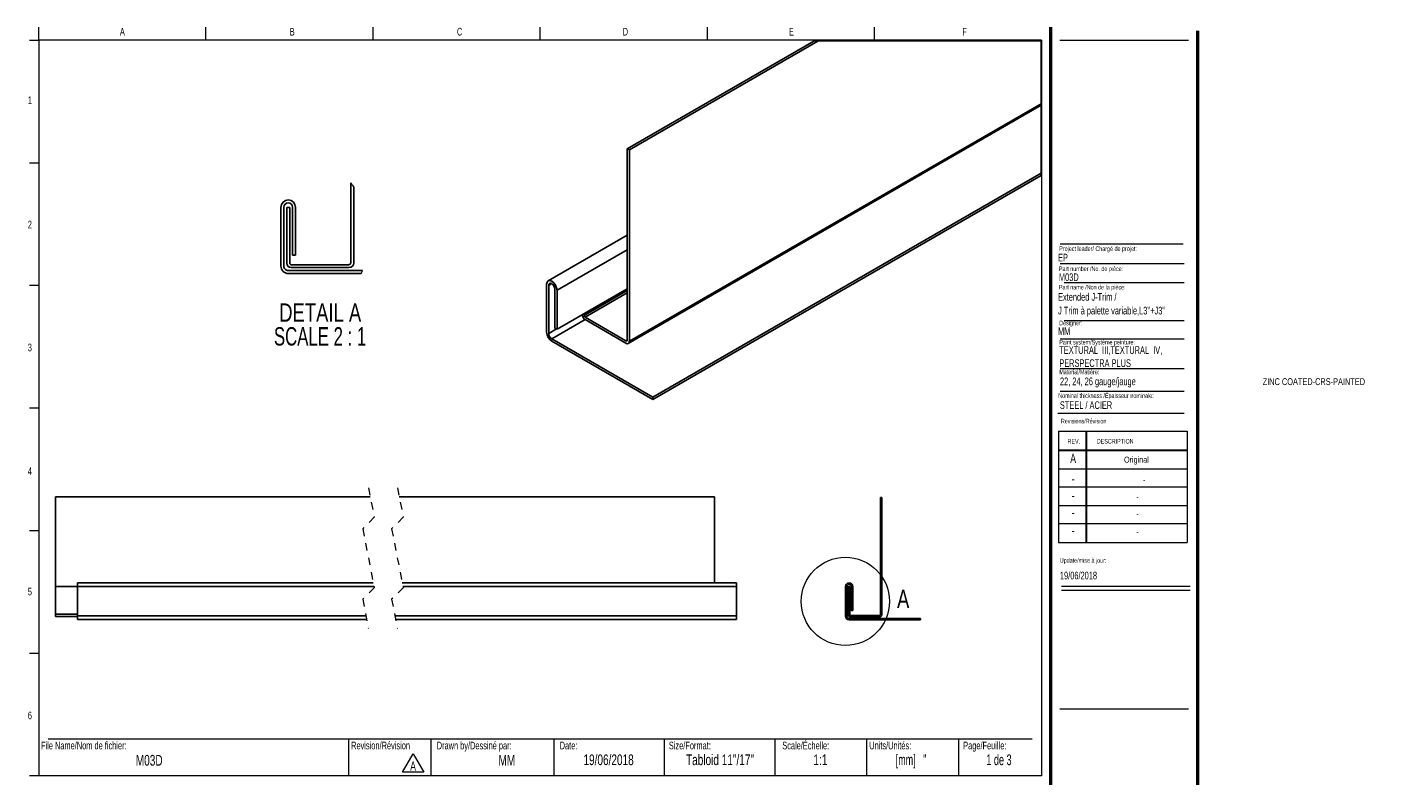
# Model space of a CAD drawing. Header units: inches. Extents: x 0.5 to 18.9, y 0.4 to 10.7.
import ezdxf

# ---------------------------------------------------------------- set-up
doc = ezdxf.new("R2010")
doc.units = ezdxf.units.IN
doc.header["$MEASUREMENT"] = 0
doc.linetypes.add('HIDDEN', pattern=[0.075, 0.05, -0.025])
doc.layers.add('FORMAT', color=7, linetype='Continuous')
doc.styles.add('SLDTEXTSTYLE0', font='TXT', dxfattribs={"width": 0.7})
doc.styles.add('SLDTEXTSTYLE1', font='TXT', dxfattribs={"width": 0.633333})
doc.styles.add('SLDTEXTSTYLE2', font='TXT', dxfattribs={"width": 0.625})
doc.styles.add('SLDTEXTSTYLE3', font='TXT', dxfattribs={"width": 0.75})
doc.styles.add('SLDTEXTSTYLE4', font='TXT', dxfattribs={"width": 0.681818})

# ---------------------------------------------------------------- blocks, each defined once
blk = doc.blocks.new('SW_NOTE_0')
at = {"color": 0, "linetype": 'Continuous', "lineweight": 0}
for p, q in [((-0.096, 0.015), (0.049, 0.266)), ((0.049, 0.266), (0.194, 0.015)), ((0.194, 0.015), (-0.096, 0.015))]:
    blk.add_line(p, q, dxfattribs=at)
at = {"color": 0, "linetype": 'Continuous', "lineweight": 0, "insert": (0.049, 0.161), "char_height": 0.125, "attachment_point": 2, "style": 'SLDTEXTSTYLE0'}
blk.add_mtext('A', dxfattribs=at)
blk = doc.blocks.new('SW_NOTE_1')
at = {"layer": 'FORMAT', "color": 0, "char_height": 0.10417, "attachment_point": 1, "style": 'SLDTEXTSTYLE0'}
for s, insert in [('TEXTURAL  III,TEXTURAL  IV,', (0, 0.134)), ('PERSPECTRA PLUS', (0, -0.044))]:
    blk.add_mtext(s, dxfattribs=dict(at, insert=insert))
blk = doc.blocks.new('SW_NOTE_2')
at = {"layer": 'FORMAT', "color": 0, "char_height": 0.25, "attachment_point": 2}
for s, insert, style in [('DETAIL A', (0.672, 0.322), 'SLDTEXTSTYLE3'), ('SCALE 2 : 1', (0.67, -0.001), 'SLDTEXTSTYLE4')]:
    blk.add_mtext(s, dxfattribs=dict(at, insert=insert, style=style))

msp = doc.modelspace()

# ---------------------------------------------------------------- linework, layer by layer
at = {"color": 7, "linetype": 'Continuous', "lineweight": 18}
for p, q in [((0.626, 10.517), (0.626, 10.694)), ((2.897, 10.517), (2.897, 10.694)), ((5.168, 10.517), (5.168, 10.694)), ((7.439, 10.517), (7.439, 10.694)), ((9.71, 10.694), (9.71, 10.517)), ((11.98, 10.694), (11.98, 10.517)), ((0.501, 10.517), (0.626, 10.517)), ((14.251, 10.517), (0.626, 10.517)), ((0.626, 10.517), (0.626, 0.517)), ((14.251, 10.517), (14.251, 0.517)), ((14.501, 10.517), (16.251, 10.517)), ((0.501, 8.85), (0.626, 8.85)), ((14.505, 7.48), (16.193, 7.48)), ((14.558, 7.223), (16.193, 7.223)), ((0.501, 7.184), (0.626, 7.184)), ((14.558, 6.707), (16.193, 6.707)), ((14.505, 6.457), (16.193, 6.457)), ((14.505, 6.053), (16.193, 6.053)), ((14.505, 5.745), (16.193, 5.745)), ((0.501, 5.517), (0.626, 5.517)), ((14.475, 5.447), (16.193, 5.447)), ((14.481, 5.199), (16.231, 5.199)), ((14.481, 5.199), (14.481, 3.689)), ((14.856, 5.199), (14.856, 3.689)), ((14.866, 5.199), (14.866, 3.689)), ((16.231, 5.199), (16.231, 3.689)), ((14.481, 4.949), (16.231, 4.949)), ((14.481, 4.939), (16.231, 4.939)), ((14.481, 4.689), (16.231, 4.689)), ((16.231, 4.439), (14.481, 4.439)), ((14.481, 4.189), (16.231, 4.189)), ((16.231, 3.939), (14.481, 3.939)), ((0.501, 3.85), (0.626, 3.85)), ((14.481, 3.689), (16.231, 3.689)), ((14.522, 3.095), (16.272, 3.095)), ((14.522, 3.039), (16.272, 3.039)), ((0.501, 2.184), (0.626, 2.184)), ((0.751, 1.017), (14.126, 1.017)), ((4.832, 1.017), (4.832, 0.517)), ((5.954, 1.017), (5.954, 0.517)), ((7.626, 1.017), (7.626, 0.517)), ((9.126, 1.017), (9.126, 0.517)), ((10.626, 1.017), (10.626, 0.517)), ((11.876, 1.017), (11.876, 0.517)), ((13.126, 1.017), (13.126, 0.517)), ((0.626, 0.517), (0.501, 0.517)), ((14.251, 0.517), (0.626, 0.517))]:
    msp.add_line(p, q, dxfattribs=at)
at = {"color": 7, "linetype": 'Continuous', "lineweight": 50}
for p, q in [((14.376, 10.694), (14.376, 0.392)), ((16.376, 0.392), (16.376, 10.642))]:
    msp.add_line(p, q, dxfattribs=at)
at = {"color": 7, "linetype": 'Continuous', "lineweight": 25}
for p, q in [((11.156, 10.502), (8.622, 9.04)), ((11.212, 10.502), (8.651, 9.024)), ((8.637, 6.393), (14.246, 9.631)), ((14.246, 9.653), (8.651, 6.423)), ((8.622, 9.04), (8.622, 6.439)), ((8.651, 9.024), (8.622, 9.04)), ((8.651, 9.024), (8.651, 6.423)), ((14.246, 8.71), (8.969, 5.664)), ((14.246, 8.677), (8.969, 5.631)), ((4.865, 8.579), (4.865, 7.489)), ((4.905, 8.524), (4.905, 7.489)), ((3.915, 8.244), (3.915, 7.444)), ((3.955, 8.244), (3.955, 7.444)), ((4.035, 8.244), (3.995, 8.244)), ((3.995, 7.484), (3.995, 8.244)), ((4.035, 7.484), (4.035, 8.244)), ((4.075, 7.594), (4.075, 8.244)), ((4.115, 7.594), (4.115, 8.244)), ((8.622, 7.865), (7.547, 7.245)), ((4.075, 7.594), (4.115, 7.594)), ((4.015, 7.384), (5.025, 7.384)), ((4.841, 7.464), (4.055, 7.464)), ((4.841, 7.424), (4.055, 7.424)), ((4.015, 7.344), (5.007, 7.344)), ((7.526, 7.199), (7.526, 6.546)), ((7.555, 7.182), (7.555, 6.529)), ((7.64, 6.603), (7.64, 7.133)), ((8.622, 7.137), (7.668, 6.586)), ((7.668, 6.586), (7.668, 7.117)), ((8.036, 6.774), (8.036, 6.799)), ((8.605, 6.429), (8.05, 6.75)), ((8.605, 6.396), (8.05, 6.717)), ((7.64, 6.603), (7.668, 6.586)), ((7.597, 6.456), (8.969, 5.664)), ((7.597, 6.423), (8.969, 5.631)), ((8.969, 5.631), (8.969, 5.664)), ((0.851, 4.306), (5.13, 4.306)), ((0.851, 4.306), (0.851, 3.091)), ((5.524, 4.306), (9.806, 4.306)), ((9.806, 4.306), (9.806, 3.141)), ((12.082, 4.301), (12.062, 4.301)), ((12.062, 4.301), (12.062, 2.708)), ((12.082, 4.301), (12.082, 2.708)), ((5.171, 3.141), (1.151, 3.141)), ((1.151, 3.141), (1.151, 3.091)), ((10.106, 3.141), (5.564, 3.141)), ((10.106, 3.141), (10.106, 3.091)), ((0.851, 3.091), (1.151, 3.091)), ((0.851, 2.711), (0.851, 3.091)), ((1.151, 3.091), (1.151, 2.691)), ((1.151, 3.091), (5.181, 3.091)), ((5.574, 3.091), (10.106, 3.091)), ((10.106, 3.091), (10.106, 2.691)), ((11.587, 3.086), (11.587, 2.686)), ((11.607, 3.086), (11.607, 2.686)), ((11.647, 3.086), (11.627, 3.086)), ((11.627, 2.706), (11.627, 3.086)), ((11.647, 2.706), (11.647, 3.086)), ((11.667, 2.761), (11.667, 3.086)), ((11.687, 2.761), (11.687, 3.086)), ((0.851, 2.681), (0.851, 2.711)), ((0.851, 2.681), (1.151, 2.681)), ((1.151, 2.691), (1.151, 2.641)), ((1.151, 2.691), (5.071, 2.691)), ((1.151, 2.641), (5.081, 2.641)), ((5.465, 2.691), (10.106, 2.691)), ((5.474, 2.641), (10.106, 2.641)), ((10.106, 2.691), (10.106, 2.641)), ((11.637, 2.656), (12.607, 2.656)), ((11.637, 2.636), (12.607, 2.636)), ((12.05, 2.696), (11.657, 2.696)), ((12.05, 2.676), (11.657, 2.676)), ((11.667, 2.761), (11.687, 2.761)), ((12.607, 2.636), (12.607, 2.656))]:
    msp.add_line(p, q, dxfattribs=at)
at = {"color": 8, "linetype": 'Continuous', "lineweight": 25}
for p, q in [((8.622, 7.668), (7.668, 7.117)), ((7.597, 7.207), (7.555, 7.182)), ((8.622, 7.113), (8.036, 6.774)), ((8.622, 7.08), (8.05, 6.75)), ((8.05, 6.717), (7.597, 6.456)), ((7.661, 6.59), (7.555, 6.529)), ((8.622, 6.439), (8.605, 6.429)), ((0.851, 2.711), (1.151, 2.711))]:
    msp.add_line(p, q, dxfattribs=at)
at = {"color": 7, "linetype": 'HIDDEN', "lineweight": 18}
for p, q in [((5.105, 4.431), (5.184, 4.031)), ((5.499, 4.431), (5.578, 4.031)), ((5.184, 4.031), (5.027, 3.873)), ((5.578, 4.031), (5.42, 3.873)), ((5.027, 3.873), (5.184, 3.073)), ((5.42, 3.873), (5.578, 3.073)), ((5.184, 3.073), (5.027, 2.916)), ((5.578, 3.073), (5.42, 2.916)), ((5.027, 2.916), (5.105, 2.516)), ((5.42, 2.916), (5.499, 2.516))]:
    msp.add_line(p, q, dxfattribs=at)
at = {"color": 7, "linetype": 'Continuous', "lineweight": 18, "flags": 128}
msp.add_lwpolyline([(14.246, 8.677), (14.246, 8.71), (14.246, 9.631), (14.246, 9.653), (14.246, 10.502), (11.212, 10.502), (11.156, 10.502)], dxfattribs=at)
at = {"color": 7, "linetype": 'Continuous', "lineweight": 25, "flags": 128}
for points in [[(7.668, 7.117), (7.662, 7.151), (7.647, 7.187), (7.624, 7.218), (7.597, 7.24), (7.57, 7.249), (7.547, 7.245), (7.532, 7.227), (7.526, 7.199)], [(7.64, 7.133), (7.636, 7.154), (7.627, 7.175), (7.613, 7.194), (7.597, 7.207), (7.581, 7.213), (7.567, 7.21), (7.558, 7.199), (7.555, 7.182)]]:
    msp.add_lwpolyline(points, dxfattribs=at)
at = {"color": 7, "linetype": 'Continuous', "lineweight": 18}
msp.add_circle((11.587, 2.886), 0.6, dxfattribs=at)
for start, end in [(34.4704, 37.7107), (335.3942, 337.4764)]:
    msp.add_arc((3.915, 7.844), 1.201, start, end, dxfattribs=at)
at = {"color": 7, "linetype": 'Continuous', "lineweight": 25}
for centre, radius, start, end in [((4.015, 8.244), 0.1, 0, 180), ((4.015, 8.244), 0.06, 0, 180), ((4.015, 7.444), 0.1, 179.9999, 270.0001), ((4.015, 7.444), 0.06, 179.9998, 270.0001), ((4.055, 7.484), 0.06, 180, 269.9999), ((4.055, 7.484), 0.02, 179.9998, 270.0004), ((4.841, 7.489), 0.0244, 269.9998, 0.0002), ((4.841, 7.489), 0.0644, 270.0002, 359.9999), ((8.101, 6.796), 0.0937, 188.0103, 237.121), ((8.066, 6.776), 0.0307, 182.593, 237.4039), ((7.68, 6.553), 0.154, 182.6072, 237.392), ((7.647, 6.533), 0.0922, 182.6019, 237.3934), ((8.612, 6.437), 0.0107, 230.8011, 9.2016), ((8.623, 6.418), 0.0281, 230.7952, 9.2181), ((11.637, 3.086), 0.05, 0, 180), ((11.637, 3.086), 0.03, 0, 180), ((11.637, 2.686), 0.05, 180, 270), ((11.637, 2.686), 0.03, 180, 270), ((11.657, 2.706), 0.03, 180, 270), ((11.657, 2.706), 0.01, 180, 270), ((12.05, 2.708), 0.0322, 270, 0), ((12.05, 2.708), 0.0122, 270, 0)]:
    msp.add_arc(centre, radius, start, end, dxfattribs=at)
at = {"layer": 'FORMAT', "color": 250, "lineweight": 18, "true_color": 0x454545}
msp.add_line((14.505, 7.748), (16.176, 7.748), dxfattribs=at)
at = {"layer": 'FORMAT', "lineweight": 18}
msp.add_line((14.501, 1.427), (16.251, 1.427), dxfattribs=at)

# ---------------------------------------------------------------- block references
at = {"color": 7, "linetype": 'Continuous', "lineweight": 0}
msp.add_blockref('SW_NOTE_0', (5.663, 0.55), dxfattribs=at)
at = {"layer": 'FORMAT'}
for name, p in [('SW_NOTE_2', (3.778, 6.616)), ('SW_NOTE_1', (14.494, 6.222))]:
    msp.add_blockref(name, p, dxfattribs=at)

# ---------------------------------------------------------------- texts
at = {"color": 7, "linetype": 'Continuous', "lineweight": 0}
for s, insert, char_height, attachment_point, style in [('A', (1.761, 10.684), 0.104, 2, 'SLDTEXTSTYLE0'), ('B', (4.07, 10.684), 0.104, 2, 'SLDTEXTSTYLE0'), ('C', (6.344, 10.684), 0.104, 2, 'SLDTEXTSTYLE0'), ('D', (8.597, 10.684), 0.104, 2, 'SLDTEXTSTYLE0'), ('E', (10.853, 10.684), 0.104, 2, 'SLDTEXTSTYLE0'), ('F', (13.207, 10.684), 0.104, 2, 'SLDTEXTSTYLE0'), ('1', (0.504, 9.752), 0.104, 2, 'SLDTEXTSTYLE0'), ('2', (0.504, 8.062), 0.104, 2, 'SLDTEXTSTYLE0'), ('EP', (14.477, 7.613), 0.1042, 1, 'SLDTEXTSTYLE0'), ('Project leader/ Chargé de projet:', (14.493, 7.713), 0.0625, 1, 'SLDTEXTSTYLE0'), ('Part number /No. de pièce:', (14.489, 7.44), 0.0625, 1, 'SLDTEXTSTYLE0'), ('M03D', (14.489, 7.346), 0.1042, 1, 'SLDTEXTSTYLE0'), ('Designer:', (14.493, 6.703), 0.0625, 1, 'SLDTEXTSTYLE0'), ('MM', (14.477, 6.612), 0.1042, 1, 'SLDTEXTSTYLE0'), ('3', (0.504, 6.391), 0.104, 2, 'SLDTEXTSTYLE0'), ('Paint system/Système peinture:', (14.494, 6.442), 0.0625, 1, 'SLDTEXTSTYLE0'), ('ZINC COATED-CRS-PAINTED', (17.258, 5.921), 0.09375, 1, 'SLDTEXTSTYLE0'), ('Nominal thickness /Épaisseur nominale:', (14.48, 5.715), 0.0625, 1, 'SLDTEXTSTYLE0'), ('STEEL / ACIER', (14.502, 5.607), 0.10417, 1, 'SLDTEXTSTYLE0'), ('Revisions/Révision', (14.516, 5.369), 0.0625, 1, 'SLDTEXTSTYLE0'), ('REV.', (14.606, 5.095), 0.0625, 1, 'SLDTEXTSTYLE0'), ('DESCRIPTION', (15.004, 5.095), 0.0625, 1, 'SLDTEXTSTYLE0'), ('A', (14.682, 4.894), 0.125, 2, 'SLDTEXTSTYLE0'), ('Original', (15.542, 4.855), 0.0833, 2, 'SLDTEXTSTYLE0'), ('4', (0.504, 4.709), 0.104, 2, 'SLDTEXTSTYLE0'), ('-', (14.683, 4.617), 0.125, 2, 'SLDTEXTSTYLE0'), ('-', (15.647, 4.579), 0.0833, 2, 'SLDTEXTSTYLE0'), ('-', (14.683, 4.388), 0.125, 2, 'SLDTEXTSTYLE0'), ('-', (15.556, 4.349), 0.0833, 2, 'SLDTEXTSTYLE0'), ('-', (14.683, 4.157), 0.125, 2, 'SLDTEXTSTYLE0'), ('-', (15.556, 4.118), 0.0833, 2, 'SLDTEXTSTYLE0'), ('-', (14.683, 3.914), 0.125, 2, 'SLDTEXTSTYLE0'), ('-', (15.556, 3.875), 0.0833, 2, 'SLDTEXTSTYLE0'), ('Update/mise à jour:', (14.501, 3.475), 0.0625, 1, 'SLDTEXTSTYLE0'), ('19/06/2018', (14.503, 3.29), 0.1042, 1, 'SLDTEXTSTYLE0'), ('5', (0.504, 3.072), 0.104, 2, 'SLDTEXTSTYLE0'), ('6', (0.504, 1.388), 0.104, 2, 'SLDTEXTSTYLE0'), ('File Name/Nom de fichier:', (0.655, 0.979), 0.10417, 1, 'SLDTEXTSTYLE0'), ('Revision/Révision', (4.87, 0.979), 0.10417, 1, 'SLDTEXTSTYLE0'), ('Drawn by/Dessiné par:', (6.033, 0.979), 0.10417, 1, 'SLDTEXTSTYLE0'), ('Date:', (7.704, 0.979), 0.1042, 1, 'SLDTEXTSTYLE0'), ('Size/Format:', (9.188, 0.979), 0.10417, 1, 'SLDTEXTSTYLE0'), ('Scale/Échelle:', (10.729, 0.979), 0.10417, 1, 'SLDTEXTSTYLE0'), ('Units/Unités:', (11.911, 0.979), 0.10417, 1, 'SLDTEXTSTYLE0'), ('Page/Feuille:', (13.188, 0.979), 0.10417, 1, 'SLDTEXTSTYLE0'), ('M03D', (2.126, 0.799), 0.1458, 2, 'SLDTEXTSTYLE0'), ('MM', (6.986, 0.799), 0.1458, 2, 'SLDTEXTSTYLE0'), ('19/06/2018', (8.369, 0.806), 0.1458, 2, 'SLDTEXTSTYLE0'), ('Tabloid 11"/17"', (9.883, 0.806), 0.14583, 2, 'SLDTEXTSTYLE0'), ('1:1', (11.247, 0.806), 0.1458, 2, 'SLDTEXTSTYLE0'), ('[mm]   "', (12.479, 0.806), 0.1458, 2, 'SLDTEXTSTYLE2'), ('1 de 3', (13.674, 0.806), 0.1458, 2, 'SLDTEXTSTYLE1')]:
    msp.add_mtext(s, dxfattribs=dict(at, insert=insert, char_height=char_height, attachment_point=attachment_point, style=style))
at = {"color": 7, "linetype": 'Continuous', "lineweight": 18, "insert": (12.289, 3.045), "char_height": 0.25, "attachment_point": 1, "style": 'SLDTEXTSTYLE3'}
msp.add_mtext('A', dxfattribs=at)
at = {"layer": 'FORMAT', "attachment_point": 1, "style": 'SLDTEXTSTYLE0'}
for s, insert, char_height in [('Part name /Non de la pièce:', (14.489, 7.19), 0.0625), ('Extended J-Trim /', (14.477, 7.078), 0.10417), ("J Trim à palette variable,L3''+J3''", (14.477, 6.892), 0.10417), ('Material/Matière:', (14.494, 6.037), 0.0625), ('22, 24, 26 gauge/jauge', (14.503, 5.93), 0.10417)]:
    msp.add_mtext(s, dxfattribs=dict(at, insert=insert, char_height=char_height))

doc.saveas('drawing.dxf')
